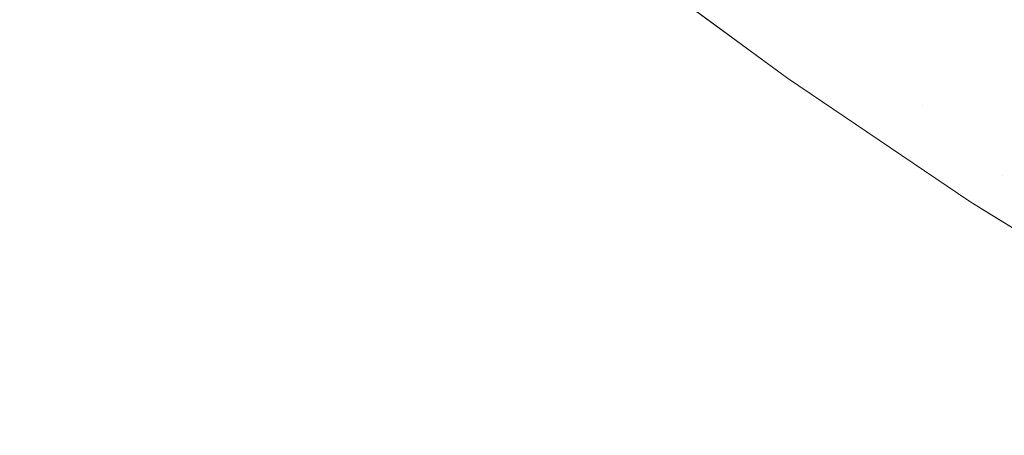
# Model space of a CAD drawing. Header units: centimetres. Extents: x -17.1 to 18.2, y 4.2 to 6.
# Tile 115 of 256: x -5.17159 to -5.15051, y 4.51135 to 4.52025. Entities that reach past the tile are written whole.
import ezdxf

# ---------------------------------------------------------------- set-up
doc = ezdxf.new("R2010")
doc.units = ezdxf.units.CM
doc.header["$LTSCALE"] = 2.54
doc.layers.add('Lucido design-1', color=7, linetype='Continuous')

# ---------------------------------------------------------------- blocks, each defined once
blk = doc.blocks.new('Gruppo-3-1')
at = {"color": 7, "linetype": 'Continuous', "lineweight": 9}
blk.add_3dface([(-17.020308, 5.900212, -2276.22217), (-17.020308, 4.300212, -2276.22217), (18.147234, 4.300212, -2276.22217), (18.147234, 5.900212, -2276.22217)], dxfattribs=at)
for points, invisible_edges in [([(-5.170715, 4.523203, -2276.959966), (-5.170443, 4.523874, -2276.957979), (-5.167018, 4.520817, -2276.957979), (-5.167276, 4.520134, -2276.959966)], 15), ([(-5.16252, 4.520686, -2276.948259), (-5.162687, 4.520212, -2276.95017), (-5.166153, 4.523102, -2276.95017), (-5.165976, 4.523568, -2276.948259)], 15), ([(-5.167276, 4.520134, -2276.959966), (-5.167553, 4.519404, -2276.961965), (-5.171005, 4.522485, -2276.961965), (-5.170715, 4.523203, -2276.959966)], 15), ([(-5.158161, 4.520443, -2276.933702), (-5.158225, 4.520248, -2276.935444), (-5.161717, 4.522961, -2276.935444), (-5.161649, 4.523153, -2276.933702)], 15), ([(-5.166345, 4.522595, -2276.952099), (-5.166153, 4.523102, -2276.95017), (-5.162687, 4.520212, -2276.95017), (-5.162869, 4.519697, -2276.952099)], 15), ([(-5.161795, 4.522738, -2276.93721), (-5.161717, 4.522961, -2276.935444), (-5.158225, 4.520248, -2276.935444), (-5.158299, 4.520021, -2276.93721)], 15), ([(-5.153823, 4.520412, -2276.701649), (-5.15395, 4.519996, -2276.703974), (-5.157473, 4.522536, -2276.703974), (-5.157338, 4.522947, -2276.701649)], 15), ([(-5.158299, 4.520021, -2276.93721), (-5.158384, 4.519763, -2276.938998), (-5.161885, 4.522483, -2276.938998), (-5.161795, 4.522738, -2276.93721)], 15), ([(-5.162869, 4.519697, -2276.952099), (-5.163066, 4.519139, -2276.954044), (-5.166552, 4.522046, -2276.954044), (-5.166345, 4.522595, -2276.952099)], 15), ([(-5.157591, 4.522177, -2276.706291), (-5.157473, 4.522536, -2276.703974), (-5.15395, 4.519996, -2276.703974), (-5.154061, 4.519631, -2276.706291)], 15), ([(-5.171315, 4.521719, -2276.963974), (-5.171005, 4.522485, -2276.961965), (-5.167553, 4.519404, -2276.961965), (-5.167848, 4.518625, -2276.963974)], 15), ([(-5.161987, 4.522195, -2276.940809), (-5.161885, 4.522483, -2276.938998), (-5.158384, 4.519763, -2276.938998), (-5.15848, 4.519471, -2276.940809)], 15), ([(-5.15848, 4.519471, -2276.940809), (-5.158587, 4.519143, -2276.942641), (-5.162101, 4.521873, -2276.942641), (-5.161987, 4.522195, -2276.940809)], 15), ([(-5.154061, 4.519631, -2276.706291), (-5.154156, 4.519319, -2276.7086), (-5.157692, 4.521869, -2276.7086), (-5.157591, 4.522177, -2276.706291)], 15), ([(-5.166777, 4.521454, -2276.956004), (-5.166552, 4.522046, -2276.954044), (-5.163066, 4.519139, -2276.954044), (-5.163279, 4.518538, -2276.956004)], 15), ([(-5.162227, 4.521515, -2276.944493), (-5.162101, 4.521873, -2276.942641), (-5.158587, 4.519143, -2276.942641), (-5.158707, 4.51878, -2276.944493)], 15), ([(-5.157968, 4.521029, -2276.923745), (-5.159092, 4.521895, -2276.92217), (-5.155154, 4.518998, -2276.92217)], 9), ([(-5.157952, 4.521057, -2276.72217), (-5.155154, 4.518998, -2276.72217), (-5.155154, 4.518998, -2276.92217), (-5.159092, 4.521895, -2276.92217)], 10), ([(-5.157777, 4.521611, -2276.710899), (-5.157692, 4.521869, -2276.7086), (-5.154156, 4.519319, -2276.7086), (-5.154235, 4.519058, -2276.710899)], 15), ([(-5.151746, 4.5202, -2276.696987), (-5.15352, 4.521407, -2276.696987), (-5.153344, 4.521986, -2276.694654), (-5.151575, 4.520783, -2276.694654)], 15), ([(-5.167848, 4.518625, -2276.963974), (-5.168162, 4.517795, -2276.96599), (-5.171645, 4.520903, -2276.96599), (-5.171315, 4.521719, -2276.963974)], 15), ([(-5.163279, 4.518538, -2276.956004), (-5.163508, 4.51789, -2276.957979), (-5.167018, 4.520817, -2276.957979), (-5.166777, 4.521454, -2276.956004)], 15), ([(-5.158707, 4.51878, -2276.944493), (-5.158839, 4.518378, -2276.946366), (-5.162367, 4.52112, -2276.946366), (-5.162227, 4.521515, -2276.944493)], 15), ([(-5.154235, 4.519058, -2276.710899), (-5.1543, 4.518846, -2276.713185), (-5.157845, 4.521403, -2276.713185), (-5.157777, 4.521611, -2276.710899)], 15), ([(-5.154349, 4.518684, -2276.715456), (-5.154384, 4.518569, -2276.717712), (-5.157935, 4.52113, -2276.717712), (-5.157898, 4.521243, -2276.715456)], 15), ([(-5.157898, 4.521243, -2276.715456), (-5.157845, 4.521403, -2276.713185), (-5.1543, 4.518846, -2276.713185), (-5.154349, 4.518684, -2276.715456)], 15), ([(-5.1519, 4.519672, -2276.699319), (-5.15368, 4.520883, -2276.699319), (-5.15352, 4.521407, -2276.696987), (-5.151746, 4.5202, -2276.696987)], 15), ([(-5.151389, 4.521422, -2276.692323), (-5.149609, 4.520259, -2276.692323), (-5.149789, 4.519616, -2276.694654), (-5.151575, 4.520783, -2276.694654)], 15), ([(-5.16252, 4.520686, -2276.948259), (-5.162367, 4.52112, -2276.946366), (-5.158839, 4.518378, -2276.946366), (-5.158983, 4.517938, -2276.948259)], 15), ([(-5.154415, 4.518467, -2276.923745), (-5.154426, 4.518433, -2276.925344), (-5.157979, 4.520995, -2276.925344), (-5.157968, 4.521029, -2276.923745)], 15), ([(-5.155154, 4.518998, -2276.92217), (-5.154415, 4.518467, -2276.923745), (-5.157968, 4.521029, -2276.923745)], 11), ([(-5.157957, 4.521063, -2276.71995), (-5.157935, 4.52113, -2276.717712), (-5.154384, 4.518569, -2276.717712), (-5.154405, 4.518501, -2276.71995)], 15), ([(-5.157957, 4.521063, -2276.71995), (-5.154405, 4.518501, -2276.71995), (-5.155154, 4.518998, -2276.72217)], 11), ([(-5.155154, 4.518998, -2276.72217), (-5.157952, 4.521057, -2276.72217), (-5.157957, 4.521063, -2276.71995)], 10), ([(-5.171995, 4.520038, -2276.968013), (-5.171645, 4.520903, -2276.96599), (-5.168162, 4.517795, -2276.96599), (-5.168495, 4.516914, -2276.968013)], 15), ([(-5.167276, 4.520134, -2276.959966), (-5.167018, 4.520817, -2276.957979), (-5.163508, 4.51789, -2276.957979), (-5.163753, 4.517196, -2276.959966)], 15), ([(-5.158061, 4.520745, -2276.930287), (-5.158025, 4.520854, -2276.928615), (-5.154469, 4.51829, -2276.928615), (-5.154503, 4.518179, -2276.930287)], 15), ([(-5.154443, 4.518374, -2276.926967), (-5.154469, 4.51829, -2276.928615), (-5.158025, 4.520854, -2276.928615), (-5.157998, 4.520937, -2276.926967)], 15), ([(-5.157998, 4.520937, -2276.926967), (-5.157979, 4.520995, -2276.925344), (-5.154426, 4.518433, -2276.925344), (-5.154443, 4.518374, -2276.926967)], 15), ([(-5.152039, 4.519199, -2276.701649), (-5.153823, 4.520412, -2276.701649), (-5.15368, 4.520883, -2276.699319), (-5.1519, 4.519672, -2276.699319)], 15), ([(-5.158983, 4.517938, -2276.948259), (-5.159141, 4.517457, -2276.95017), (-5.162687, 4.520212, -2276.95017), (-5.16252, 4.520686, -2276.948259)], 15), ([(-5.158161, 4.520443, -2276.933702), (-5.158106, 4.520608, -2276.931982), (-5.154545, 4.51804, -2276.931982), (-5.154596, 4.517872, -2276.933702)], 15), ([(-5.154503, 4.518179, -2276.930287), (-5.154545, 4.51804, -2276.931982), (-5.158106, 4.520608, -2276.931982), (-5.158061, 4.520745, -2276.930287)], 15), ([(-5.151575, 4.520783, -2276.694654), (-5.149789, 4.519616, -2276.694654), (-5.149954, 4.519029, -2276.696987), (-5.151746, 4.5202, -2276.696987)], 15), ([(-5.154596, 4.517872, -2276.933702), (-5.154656, 4.517674, -2276.935444), (-5.158225, 4.520248, -2276.935444), (-5.158161, 4.520443, -2276.933702)], 15), ([(-5.152161, 4.518779, -2276.703974), (-5.15395, 4.519996, -2276.703974), (-5.153823, 4.520412, -2276.701649), (-5.152039, 4.519199, -2276.701649)], 15), ([(-5.162869, 4.519697, -2276.952099), (-5.162687, 4.520212, -2276.95017), (-5.159141, 4.517457, -2276.95017), (-5.159313, 4.516934, -2276.952099)], 15), ([(-5.158299, 4.520021, -2276.93721), (-5.158225, 4.520248, -2276.935444), (-5.154656, 4.517674, -2276.935444), (-5.154726, 4.517445, -2276.93721)], 15), ([(-5.151746, 4.5202, -2276.696987), (-5.149954, 4.519029, -2276.696987), (-5.150103, 4.518498, -2276.699319), (-5.1519, 4.519672, -2276.699319)], 15), ([(-5.168495, 4.516914, -2276.968013), (-5.168848, 4.515981, -2276.97004), (-5.172366, 4.51912, -2276.97004), (-5.171995, 4.520038, -2276.968013)], 15), ([(-5.163753, 4.517196, -2276.959966), (-5.164015, 4.516454, -2276.961965), (-5.167553, 4.519404, -2276.961965), (-5.167276, 4.520134, -2276.959966)], 15), ([(-5.154726, 4.517445, -2276.93721), (-5.154806, 4.517183, -2276.938998), (-5.158384, 4.519763, -2276.938998), (-5.158299, 4.520021, -2276.93721)], 15), ([(-5.152269, 4.518412, -2276.706291), (-5.154061, 4.519631, -2276.706291), (-5.15395, 4.519996, -2276.703974), (-5.152161, 4.518779, -2276.703974)], 15), ([(-5.15848, 4.519471, -2276.940809), (-5.158384, 4.519763, -2276.938998), (-5.154806, 4.517183, -2276.938998), (-5.154896, 4.516886, -2276.940809)], 15), ([(-5.159313, 4.516934, -2276.952099), (-5.159499, 4.516368, -2276.954044), (-5.163066, 4.519139, -2276.954044), (-5.162869, 4.519697, -2276.952099)], 15), ([(-5.154156, 4.519319, -2276.7086), (-5.154061, 4.519631, -2276.706291), (-5.152269, 4.518412, -2276.706291)], 11), ([(-5.1519, 4.519672, -2276.699319), (-5.150103, 4.518498, -2276.699319), (-5.150237, 4.518021, -2276.701649), (-5.152039, 4.519199, -2276.701649)], 15), ([(-5.167848, 4.518625, -2276.963974), (-5.167553, 4.519404, -2276.961965), (-5.164015, 4.516454, -2276.961965), (-5.164295, 4.515662, -2276.963974)], 15), ([(-5.154896, 4.516886, -2276.940809), (-5.154997, 4.516554, -2276.942641), (-5.158587, 4.519143, -2276.942641), (-5.15848, 4.519471, -2276.940809)], 15), ([(-5.163279, 4.518538, -2276.956004), (-5.163066, 4.519139, -2276.954044), (-5.159499, 4.516368, -2276.954044), (-5.1597, 4.515757, -2276.956004)], 15), ([(-5.158707, 4.51878, -2276.944493), (-5.158587, 4.519143, -2276.942641), (-5.154997, 4.516554, -2276.942641), (-5.155109, 4.516186, -2276.944493)], 15), ([(-5.154235, 4.519058, -2276.710899), (-5.154156, 4.519319, -2276.7086), (-5.150547, 4.516914, -2276.7086), (-5.150622, 4.516649, -2276.710899)], 15), ([(-5.150547, 4.516914, -2276.7086), (-5.154156, 4.519319, -2276.7086), (-5.152269, 4.518412, -2276.706291)], 11), ([(-5.152039, 4.519199, -2276.701649), (-5.150237, 4.518021, -2276.701649), (-5.150355, 4.517599, -2276.703974), (-5.152161, 4.518779, -2276.703974)], 15), ([(-5.172759, 4.518149, -2276.972069), (-5.172366, 4.51912, -2276.97004), (-5.168848, 4.515981, -2276.97004), (-5.169222, 4.514993, -2276.972069)], 15), ([(-5.155154, 4.518998, -2276.92217), (-5.154403, 4.518491, -2276.92217), (-5.154415, 4.518467, -2276.923745)], 10), ([(-5.155154, 4.518998, -2276.72217), (-5.151251, 4.516361, -2276.72217), (-5.151251, 4.516361, -2276.92217), (-5.154403, 4.518491, -2276.92217)], 10), ([(-5.154403, 4.518491, -2276.92217), (-5.155154, 4.518998, -2276.92217), (-5.155154, 4.518998, -2276.72217)], 10), ([(-5.151251, 4.516361, -2276.72217), (-5.155154, 4.518998, -2276.72217), (-5.154405, 4.518501, -2276.71995)], 10), ([(-5.150622, 4.516649, -2276.710899), (-5.150682, 4.516434, -2276.713185), (-5.1543, 4.518846, -2276.713185), (-5.154235, 4.519058, -2276.710899)], 15), ([(-5.155109, 4.516186, -2276.944493), (-5.155233, 4.515778, -2276.946366), (-5.158839, 4.518378, -2276.946366), (-5.158707, 4.51878, -2276.944493)], 15), ([(-5.154349, 4.518684, -2276.715456), (-5.1543, 4.518846, -2276.713185), (-5.150682, 4.516434, -2276.713185), (-5.150728, 4.51627, -2276.715456)], 15), ([(-5.152161, 4.518779, -2276.703974), (-5.150355, 4.517599, -2276.703974), (-5.150459, 4.51723, -2276.706291), (-5.152269, 4.518412, -2276.706291)], 15), ([(-5.164295, 4.515662, -2276.963974), (-5.164592, 4.514819, -2276.96599), (-5.168162, 4.517795, -2276.96599), (-5.167848, 4.518625, -2276.963974)], 15), ([(-5.1597, 4.515757, -2276.956004), (-5.159916, 4.5151, -2276.957979), (-5.163508, 4.51789, -2276.957979), (-5.163279, 4.518538, -2276.956004)], 15), ([(-5.154415, 4.518467, -2276.923745), (-5.154403, 4.518491, -2276.92217), (-5.151251, 4.516361, -2276.92217)], 9), ([(-5.154405, 4.518501, -2276.71995), (-5.154384, 4.518569, -2276.717712), (-5.150761, 4.516153, -2276.717712), (-5.15078, 4.516085, -2276.71995)], 15), ([(-5.154405, 4.518501, -2276.71995), (-5.15078, 4.516085, -2276.71995), (-5.151251, 4.516361, -2276.72217)], 11), ([(-5.150728, 4.51627, -2276.715456), (-5.150761, 4.516153, -2276.717712), (-5.154384, 4.518569, -2276.717712), (-5.154349, 4.518684, -2276.715456)], 15), ([(-5.158983, 4.517938, -2276.948259), (-5.158839, 4.518378, -2276.946366), (-5.155233, 4.515778, -2276.946366), (-5.155369, 4.515332, -2276.948259)], 15), ([(-5.154503, 4.518179, -2276.930287), (-5.154469, 4.51829, -2276.928615), (-5.15084, 4.515871, -2276.928615), (-5.150872, 4.515758, -2276.930287)], 15), ([(-5.150816, 4.515956, -2276.926967), (-5.15084, 4.515871, -2276.928615), (-5.154469, 4.51829, -2276.928615), (-5.154443, 4.518374, -2276.926967)], 15), ([(-5.154443, 4.518374, -2276.926967), (-5.154426, 4.518433, -2276.925344), (-5.150799, 4.516016, -2276.925344), (-5.150816, 4.515956, -2276.926967)], 15), ([(-5.15079, 4.516051, -2276.923745), (-5.150799, 4.516016, -2276.925344), (-5.154426, 4.518433, -2276.925344), (-5.154415, 4.518467, -2276.923745)], 15), ([(-5.151251, 4.516361, -2276.92217), (-5.15079, 4.516051, -2276.923745), (-5.154415, 4.518467, -2276.923745)], 11), ([(-5.152269, 4.518412, -2276.706291), (-5.150459, 4.51723, -2276.706291), (-5.150547, 4.516914, -2276.7086)], 11), ([(-5.169222, 4.514993, -2276.972069), (-5.169617, 4.513951, -2276.974099), (-5.173173, 4.517125, -2276.974099), (-5.172759, 4.518149, -2276.972069)], 15), ([(-5.150872, 4.515758, -2276.930287), (-5.150911, 4.515618, -2276.931982), (-5.154545, 4.51804, -2276.931982), (-5.154503, 4.518179, -2276.930287)], 15), ([(-5.163753, 4.517196, -2276.959966), (-5.163508, 4.51789, -2276.957979), (-5.159916, 4.5151, -2276.957979), (-5.160147, 4.514395, -2276.959966)], 15), ([(-5.155369, 4.515332, -2276.948259), (-5.155518, 4.514844, -2276.95017), (-5.159141, 4.517457, -2276.95017), (-5.158983, 4.517938, -2276.948259)], 15), ([(-5.150959, 4.515448, -2276.933702), (-5.151015, 4.515247, -2276.935444), (-5.154656, 4.517674, -2276.935444), (-5.154596, 4.517872, -2276.933702)], 15), ([(-5.154596, 4.517872, -2276.933702), (-5.154545, 4.51804, -2276.931982), (-5.150911, 4.515618, -2276.931982), (-5.150959, 4.515448, -2276.933702)], 15), ([(-5.168495, 4.516914, -2276.968013), (-5.168162, 4.517795, -2276.96599), (-5.164592, 4.514819, -2276.96599), (-5.164909, 4.513924, -2276.968013)], 15), ([(-5.154726, 4.517445, -2276.93721), (-5.154656, 4.517674, -2276.935444), (-5.151015, 4.515247, -2276.935444), (-5.15108, 4.515015, -2276.93721)], 15), ([(-5.159313, 4.516934, -2276.952099), (-5.159141, 4.517457, -2276.95017), (-5.155518, 4.514844, -2276.95017), (-5.155679, 4.514314, -2276.952099)], 15), ([(-5.15108, 4.515015, -2276.93721), (-5.151155, 4.514749, -2276.938998), (-5.154806, 4.517183, -2276.938998), (-5.154726, 4.517445, -2276.93721)], 15), ([(-5.148717, 4.515767, -2276.7086), (-5.150547, 4.516914, -2276.7086), (-5.150459, 4.51723, -2276.706291), (-5.148632, 4.516086, -2276.706291)], 15), ([(-5.17361, 4.516045, -2276.976126), (-5.173173, 4.517125, -2276.974099), (-5.169617, 4.513951, -2276.974099), (-5.170033, 4.512853, -2276.976126)], 15), ([(-5.160147, 4.514395, -2276.959966), (-5.160395, 4.513641, -2276.961965), (-5.164015, 4.516454, -2276.961965), (-5.163753, 4.517196, -2276.959966)], 15), ([(-5.154896, 4.516886, -2276.940809), (-5.154806, 4.517183, -2276.938998), (-5.151155, 4.514749, -2276.938998), (-5.151239, 4.514448, -2276.940809)], 15), ([(-5.164909, 4.513924, -2276.968013), (-5.165244, 4.512975, -2276.97004), (-5.168848, 4.515981, -2276.97004), (-5.168495, 4.516914, -2276.968013)], 15), ([(-5.155679, 4.514314, -2276.952099), (-5.155854, 4.513739, -2276.954044), (-5.159499, 4.516368, -2276.954044), (-5.159313, 4.516934, -2276.952099)], 15), ([(-5.151239, 4.514448, -2276.940809), (-5.151334, 4.514112, -2276.942641), (-5.154997, 4.516554, -2276.942641), (-5.154896, 4.516886, -2276.940809)], 15), ([(-5.148789, 4.515501, -2276.710899), (-5.150622, 4.516649, -2276.710899), (-5.150547, 4.516914, -2276.7086), (-5.148717, 4.515767, -2276.7086)], 15), ([(-5.148847, 4.515285, -2276.713185), (-5.150682, 4.516434, -2276.713185), (-5.150622, 4.516649, -2276.710899), (-5.148789, 4.515501, -2276.710899)], 15), ([(-5.164295, 4.515662, -2276.963974), (-5.164015, 4.516454, -2276.961965), (-5.160395, 4.513641, -2276.961965), (-5.160659, 4.512837, -2276.963974)], 15), ([(-5.155109, 4.516186, -2276.944493), (-5.154997, 4.516554, -2276.942641), (-5.151334, 4.514112, -2276.942641), (-5.151439, 4.513738, -2276.944493)], 15), ([(-5.148892, 4.515119, -2276.715456), (-5.150728, 4.51627, -2276.715456), (-5.150682, 4.516434, -2276.713185), (-5.148847, 4.515285, -2276.713185)], 15), ([(-5.1597, 4.515757, -2276.956004), (-5.159499, 4.516368, -2276.954044), (-5.155854, 4.513739, -2276.954044), (-5.156042, 4.513119, -2276.956004)], 15), ([(-5.151439, 4.513738, -2276.944493), (-5.151554, 4.513326, -2276.946366), (-5.155233, 4.515778, -2276.946366), (-5.155109, 4.516186, -2276.944493)], 15), ([(-5.147095, 4.513785, -2276.923745), (-5.15079, 4.516051, -2276.923745), (-5.151251, 4.516361, -2276.92217), (-5.147381, 4.513967, -2276.92217)], 11), ([(-5.151251, 4.516361, -2276.92217), (-5.151251, 4.516361, -2276.72217), (-5.150781, 4.51607, -2276.72217)], 9), ([(-5.150781, 4.51607, -2276.72217), (-5.147381, 4.513967, -2276.72217), (-5.147381, 4.513967, -2276.92217), (-5.151251, 4.516361, -2276.92217)], 10), ([(-5.15078, 4.516085, -2276.71995), (-5.150781, 4.51607, -2276.72217), (-5.151251, 4.516361, -2276.72217)], 9), ([(-5.148923, 4.515002, -2276.717712), (-5.150761, 4.516153, -2276.717712), (-5.150728, 4.51627, -2276.715456), (-5.148892, 4.515119, -2276.715456)], 15), ([(-5.170033, 4.512853, -2276.976126), (-5.17047, 4.511697, -2276.978149), (-5.17407, 4.514909, -2276.978149), (-5.17361, 4.516045, -2276.976126)], 15), ([(-5.169222, 4.514993, -2276.972069), (-5.168848, 4.515981, -2276.97004), (-5.165244, 4.512975, -2276.97004), (-5.165598, 4.511971, -2276.972069)], 15), ([(-5.150816, 4.515956, -2276.926967), (-5.150799, 4.516016, -2276.925344), (-5.147105, 4.51375, -2276.925344), (-5.14712, 4.51369, -2276.926967)], 15), ([(-5.147095, 4.513785, -2276.923745), (-5.147105, 4.51375, -2276.925344), (-5.150799, 4.516016, -2276.925344), (-5.15079, 4.516051, -2276.923745)], 15), ([(-5.147381, 4.513967, -2276.72217), (-5.150781, 4.51607, -2276.72217), (-5.15078, 4.516085, -2276.71995), (-5.148942, 4.514933, -2276.71995)], 14), ([(-5.148942, 4.514933, -2276.71995), (-5.15078, 4.516085, -2276.71995), (-5.150761, 4.516153, -2276.717712), (-5.148923, 4.515002, -2276.717712)], 15), ([(-5.156042, 4.513119, -2276.956004), (-5.156245, 4.512453, -2276.957979), (-5.159916, 4.5151, -2276.957979), (-5.1597, 4.515757, -2276.956004)], 15), ([(-5.155369, 4.515332, -2276.948259), (-5.155233, 4.515778, -2276.946366), (-5.151554, 4.513326, -2276.946366), (-5.151681, 4.512873, -2276.948259)], 15), ([(-5.147172, 4.513489, -2276.930287), (-5.147208, 4.513347, -2276.931982), (-5.150911, 4.515618, -2276.931982), (-5.150872, 4.515758, -2276.930287)], 15), ([(-5.150872, 4.515758, -2276.930287), (-5.15084, 4.515871, -2276.928615), (-5.147142, 4.513603, -2276.928615), (-5.147172, 4.513489, -2276.930287)], 15), ([(-5.14712, 4.51369, -2276.926967), (-5.147142, 4.513603, -2276.928615), (-5.15084, 4.515871, -2276.928615), (-5.150816, 4.515956, -2276.926967)], 15), ([(-5.160659, 4.512837, -2276.963974), (-5.16094, 4.511981, -2276.96599), (-5.164592, 4.514819, -2276.96599), (-5.164295, 4.515662, -2276.963974)], 15), ([(-5.150959, 4.515448, -2276.933702), (-5.150911, 4.515618, -2276.931982), (-5.147208, 4.513347, -2276.931982), (-5.147253, 4.513175, -2276.933702)], 15), ([(-5.151681, 4.512873, -2276.948259), (-5.15182, 4.512379, -2276.95017), (-5.155518, 4.514844, -2276.95017), (-5.155369, 4.515332, -2276.948259)], 15), ([(-5.147253, 4.513175, -2276.933702), (-5.147305, 4.512972, -2276.935444), (-5.151015, 4.515247, -2276.935444), (-5.150959, 4.515448, -2276.933702)], 15), ([(-5.15108, 4.515015, -2276.93721), (-5.151015, 4.515247, -2276.935444), (-5.147305, 4.512972, -2276.935444), (-5.147365, 4.512737, -2276.93721)], 15), ([(-5.174552, 4.513716, -2276.980164), (-5.17407, 4.514909, -2276.978149), (-5.17047, 4.511697, -2276.978149), (-5.17093, 4.510483, -2276.980164)], 15), ([(-5.165598, 4.511971, -2276.972069), (-5.165972, 4.510912, -2276.974099), (-5.169617, 4.513951, -2276.974099), (-5.169222, 4.514993, -2276.972069)], 15), ([(-5.160147, 4.514395, -2276.959966), (-5.159916, 4.5151, -2276.957979), (-5.156245, 4.512453, -2276.957979), (-5.156463, 4.511738, -2276.959966)], 15), ([(-5.147365, 4.512737, -2276.93721), (-5.147435, 4.512468, -2276.938998), (-5.151155, 4.514749, -2276.938998), (-5.15108, 4.515015, -2276.93721)], 15), ([(-5.164909, 4.513924, -2276.968013), (-5.164592, 4.514819, -2276.96599), (-5.16094, 4.511981, -2276.96599), (-5.161239, 4.511072, -2276.968013)], 15), ([(-5.155679, 4.514314, -2276.952099), (-5.155518, 4.514844, -2276.95017), (-5.15182, 4.512379, -2276.95017), (-5.151971, 4.511842, -2276.952099)], 15), ([(-5.151239, 4.514448, -2276.940809), (-5.151155, 4.514749, -2276.938998), (-5.147435, 4.512468, -2276.938998), (-5.147513, 4.512164, -2276.940809)], 15), ([(-5.156463, 4.511738, -2276.959966), (-5.156696, 4.510974, -2276.961965), (-5.160395, 4.513641, -2276.961965), (-5.160147, 4.514395, -2276.959966)], 15), ([(-5.151971, 4.511842, -2276.952099), (-5.152134, 4.51126, -2276.954044), (-5.155854, 4.513739, -2276.954044), (-5.155679, 4.514314, -2276.952099)], 15), ([(-5.147513, 4.512164, -2276.940809), (-5.147601, 4.511823, -2276.942641), (-5.151334, 4.514112, -2276.942641), (-5.151239, 4.514448, -2276.940809)], 15), ([(-5.151439, 4.513738, -2276.944493), (-5.151334, 4.514112, -2276.942641), (-5.147601, 4.511823, -2276.942641), (-5.147698, 4.511445, -2276.944493)], 15), ([(-5.170033, 4.512853, -2276.976126), (-5.169617, 4.513951, -2276.974099), (-5.165972, 4.510912, -2276.974099), (-5.166367, 4.509796, -2276.976126)], 15), ([(-5.161239, 4.511072, -2276.968013), (-5.161555, 4.510109, -2276.97004), (-5.165244, 4.512975, -2276.97004), (-5.164909, 4.513924, -2276.968013)], 15), ([(-5.17093, 4.510483, -2276.980164), (-5.171411, 4.509211, -2276.98217), (-5.175058, 4.512465, -2276.98217), (-5.174552, 4.513716, -2276.980164)], 15), ([(-5.156042, 4.513119, -2276.956004), (-5.155854, 4.513739, -2276.954044), (-5.152134, 4.51126, -2276.954044), (-5.15231, 4.510632, -2276.956004)], 15), ([(-5.147698, 4.511445, -2276.944493), (-5.147805, 4.511027, -2276.946366), (-5.151554, 4.513326, -2276.946366), (-5.151439, 4.513738, -2276.944493)], 15), ([(-5.160659, 4.512837, -2276.963974), (-5.160395, 4.513641, -2276.961965), (-5.156696, 4.510974, -2276.961965), (-5.156944, 4.510158, -2276.963974)], 15), ([(-5.151681, 4.512873, -2276.948259), (-5.151554, 4.513326, -2276.946366), (-5.147805, 4.511027, -2276.946366), (-5.147923, 4.510569, -2276.948259)], 15), ([(-5.15231, 4.510632, -2276.956004), (-5.1525, 4.509956, -2276.957979), (-5.156245, 4.512453, -2276.957979), (-5.156042, 4.513119, -2276.956004)], 15), ([(-5.166367, 4.509796, -2276.976126), (-5.166782, 4.508621, -2276.978149), (-5.17047, 4.511697, -2276.978149), (-5.170033, 4.512853, -2276.976126)], 15), ([(-5.165598, 4.511971, -2276.972069), (-5.165244, 4.512975, -2276.97004), (-5.161555, 4.510109, -2276.97004), (-5.16189, 4.50909, -2276.972069)], 15), ([(-5.156944, 4.510158, -2276.963974), (-5.157208, 4.50929, -2276.96599), (-5.16094, 4.511981, -2276.96599), (-5.160659, 4.512837, -2276.963974)], 15), ([(-5.147923, 4.510569, -2276.948259), (-5.148052, 4.510069, -2276.95017), (-5.15182, 4.512379, -2276.95017), (-5.151681, 4.512873, -2276.948259)], 15), ([(-5.171916, 4.507879, -2276.984163), (-5.175588, 4.511156, -2276.984163), (-5.175058, 4.512465, -2276.98217), (-5.171411, 4.509211, -2276.98217)], 15), ([(-5.156463, 4.511738, -2276.959966), (-5.156245, 4.512453, -2276.957979), (-5.1525, 4.509956, -2276.957979), (-5.152703, 4.509232, -2276.959966)], 15), ([(-5.151971, 4.511842, -2276.952099), (-5.15182, 4.512379, -2276.95017), (-5.148052, 4.510069, -2276.95017), (-5.148192, 4.509525, -2276.952099)], 15), ([(-5.16189, 4.50909, -2276.972069), (-5.162243, 4.508015, -2276.974099), (-5.165972, 4.510912, -2276.974099), (-5.165598, 4.511971, -2276.972069)], 15), ([(-5.161239, 4.511072, -2276.968013), (-5.16094, 4.511981, -2276.96599), (-5.157208, 4.50929, -2276.96599), (-5.157488, 4.508368, -2276.968013)], 15), ([(-5.148192, 4.509525, -2276.952099), (-5.148344, 4.508935, -2276.954044), (-5.152134, 4.51126, -2276.954044), (-5.151971, 4.511842, -2276.952099)], 15), ([(-5.17093, 4.510483, -2276.980164), (-5.17047, 4.511697, -2276.978149), (-5.166782, 4.508621, -2276.978149), (-5.167217, 4.507388, -2276.980164)], 15), ([(-5.152703, 4.509232, -2276.959966), (-5.152921, 4.508457, -2276.961965), (-5.156696, 4.510974, -2276.961965), (-5.156463, 4.511738, -2276.959966)], 15)]:
    blk.add_3dface(points, dxfattribs=dict(at, invisible_edges=invisible_edges))
blk = doc.blocks.new('Gruppo-4-1')
at = {"color": 7}
blk.add_blockref('Gruppo-3-1', (0, 0), dxfattribs=at)

msp = doc.modelspace()

# ---------------------------------------------------------------- block references
at = {"layer": 'Lucido design-1', "color": 7}
msp.add_blockref('Gruppo-4-1', (0, 0), dxfattribs=at)

doc.saveas('drawing.dxf')
